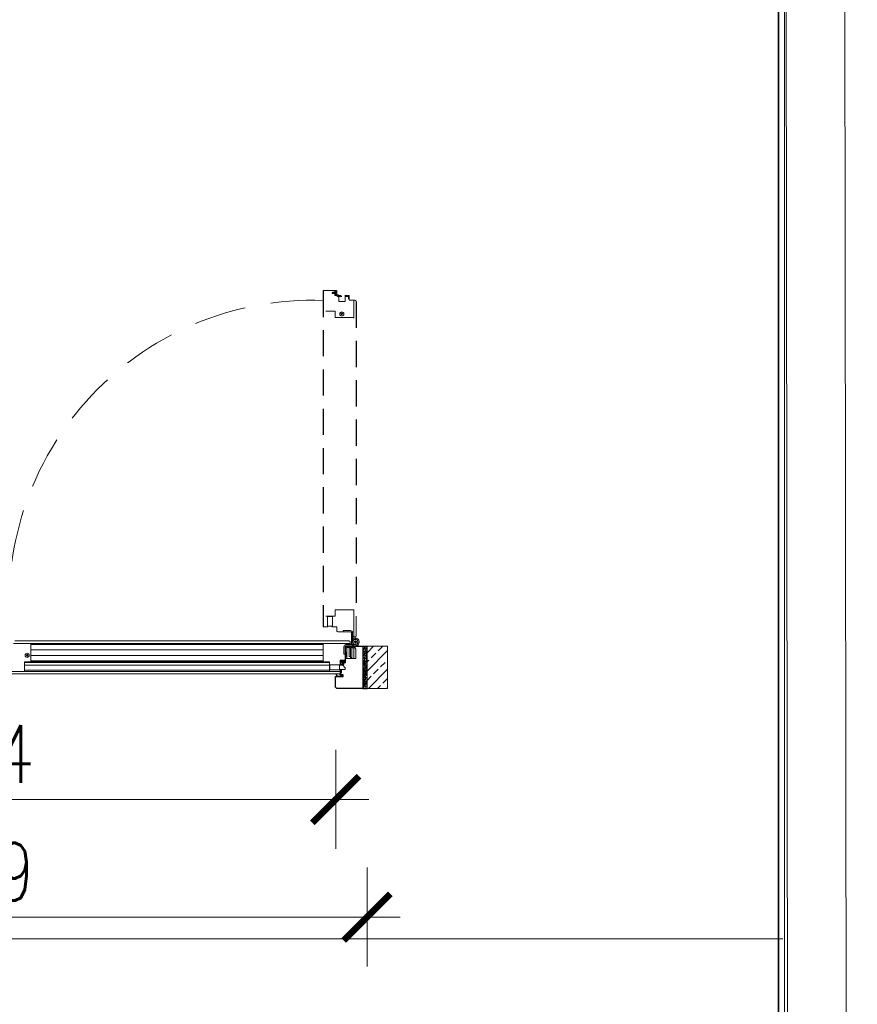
# Model space of a CAD drawing. Header units: millimetres. Extents: x 23192 to 149900, y -396339 to -79279.
# Tile 99 of 136: x 76740 to 76943, y -210633 to -210394. Entities that reach past the tile are written whole.
import ezdxf

# ---------------------------------------------------------------- set-up
doc = ezdxf.new("R2010")
doc.units = ezdxf.units.MM
for name, pattern in [('DASHDOT', [25.4, 12.7, -6.35, 0, -6.35]), ('DASHED', [19.05, 12.7, -6.35]), ('HIDDENX2', [19.05, 12.7, -6.35])]:
    doc.linetypes.add(name, pattern=pattern)
doc.layers.get('0').update_dxf_attribs({"lineweight": 0})
for name, color, linetype, lineweight in [('! Ślusarka opisy', 2, 'Continuous', 15), ('0_LEGENDA', 7, 'Continuous', 13), ('Drzwi - hatch', 8, 'Continuous', 5), ('Drzwi KRAWĘDZIE', 7, 'Continuous', 20), ('Drzwi Kreskowanie', 252, 'Continuous', 5), ('KOREkty', 190, 'Continuous', 35)]:
    doc.layers.add(name, color=color, linetype=linetype, lineweight=lineweight)
for name, color, linetype in [('Drzwi PRZER-DUŻA', 240, 'DASHED'), ('GRUBA', 4, 'Continuous'), ('GRUBA-2', 210, 'Continuous'), ('POMOCN-2', 13, 'Continuous'), ('SYMETRIA-DASHDOT', 6, 'DASHDOT')]:
    doc.layers.add(name, color=color, linetype=linetype)
doc.styles.add('SIMPLEX', font='simplex.shx', dxfattribs={"width": 0.77})
doc.dimstyles.new('OL PB 200', dxfattribs={"dimscale": 4, "dimtxt": 3.5, "dimasz": 0.2, "dimexe": 10, "dimexo": 10, "dimgap": 1, "dimtad": 1, "dimdec": 1, "dimrnd": 0.5, "dimzin": 9, "dimdsep": 46, "dimtxsty": 'SIMPLEX', "dimblk": 'thick_MSz', "dimcen": 0.1, "dimdle": 8, "dimse1": 1, "dimse2": 1, "dimclrd": 256, "dimclre": 256, "dimclrt": 3, "dimadec": 1, "dimazin": 2, "dimtfac": 1, "dimtdec": 1, "dimtix": 1, "dimtofl": 0, "dimtmove": 2, "dimatfit": 3, "dimldrblk": 'thick_MSz', "dimfxl": 10, "dimfxlon": 1, "dimtolj": 1, "dimlwd": -1, "dimlwe": -1, "dimarcsym": 0})

# ---------------------------------------------------------------- blocks, each defined once
blk = doc.blocks.new('thick_MSz')
for p, q in [((0, 15), (0, -15)), ((-10, 0), (10, 0))]:
    blk.add_line(p, q)
at = {"const_width": 2, "elevation": 2}
blk.add_lwpolyline([(-7.07, -7.07), (7.07, 7.07)], dxfattribs=at)
blk = doc.blocks.new('*D414')
at = {"layer": '0_LEGENDA', "transparency": 16777216}
blk.add_line((76643.95, -210583.07), (76816.16, -210583.07), dxfattribs=at)
at = {"layer": 'DEFPOINTS', "color": 0, "transparency": 16777216}
for p in [(76643.15, -210554.54), (76816.96, -210554.54), (76816.96, -210583.07)]:
    blk.add_point(p, dxfattribs=at)
at = {"layer": '0_LEGENDA', "transparency": 16777216, "xscale": 0.8, "yscale": 0.8, "zscale": 0.8, "rotation": 180}
blk.add_blockref('thick_MSz', (76643.15, -210583.07), dxfattribs=at)
at = {"layer": '0_LEGENDA', "transparency": 16777216, "xscale": 0.8, "yscale": 0.8, "zscale": 0.8}
blk.add_blockref('thick_MSz', (76816.96, -210583.07), dxfattribs=at)
at = {"layer": '0_LEGENDA', "color": 3, "transparency": 16777216, "insert": (76730.06, -210572.07), "char_height": 14, "attachment_point": 5, "style": 'SIMPLEX'}
blk.add_mtext('\\A1;174', dxfattribs=at)
blk = doc.blocks.new('*D415')
at = {"layer": '0_LEGENDA', "transparency": 16777216}
blk.add_line((76636.35, -210611.58), (76823.76, -210611.58), dxfattribs=at)
at = {"layer": 'DEFPOINTS', "color": 0, "transparency": 16777216}
for p in [(76635.55, -210556.15), (76824.56, -210556.15), (76824.56, -210611.58)]:
    blk.add_point(p, dxfattribs=at)
at = {"layer": '0_LEGENDA', "transparency": 16777216, "xscale": 0.8, "yscale": 0.8, "zscale": 0.8, "rotation": 180}
blk.add_blockref('thick_MSz', (76635.55, -210611.58), dxfattribs=at)
at = {"layer": '0_LEGENDA', "transparency": 16777216, "xscale": 0.8, "yscale": 0.8, "zscale": 0.8}
blk.add_blockref('thick_MSz', (76824.56, -210611.58), dxfattribs=at)
at = {"layer": '0_LEGENDA', "color": 3, "transparency": 16777216, "insert": (76730.06, -210600.58), "char_height": 14, "attachment_point": 5, "style": 'SIMPLEX'}
blk.add_mtext('\\A1;189', dxfattribs=at)

msp = doc.modelspace()

# ---------------------------------------------------------------- hatches: boundary and pattern name
at = {"layer": 'Drzwi - hatch'}
h = msp.add_hatch(dxfattribs=at)
h.set_pattern_fill('AR-CONC', color=256, scale=0.003, angle=180)
h.set_pattern_definition([(230, (75554.92957, -206270.4583), (-0.546554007, 0.047817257), [0.05715, -0.62865]), (175, (75554.92957, -206270.4583), (0.105730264, -0.573170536), [0.04572, -0.50292175]), (280.451445, (75554.884, -206270.45433), (-0.44082374, -0.525353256), [0.048570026, -0.534270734]), (226.1842, (75554.9296, -206270.6107), (-0.81323712, 0.12612698), [0.085725, -0.942975]), (276.635558, (75554.8618, -206270.6002), (-0.7122124, -0.74227837), [0.07285507, -0.80140682]), (171.184151, (75554.9296, -206270.6107), (-0.7122124, -0.74227837), [0.0685799, -0.7543792]), (201, (75554.85337, -206270.5726), (-0.454843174, 0.306795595), [0.05715, -0.62865]), (146, (75554.85337, -206270.5726), (-0.185406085, -0.5525639), [0.04572, -0.50292]), (251.451445, (75554.81547, -206270.54705), (-0.64024926, -0.245768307), [0.048570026, -0.53426981]), (217.5, (75554.92957, -206270.45832), (-0.00926581, -0.253665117), [0, -0.496824, 0, -0.51054, 0, -0.504825]), (187.5, (75554.92957, -206270.45832), (-0.200458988, -0.300541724), [0, -0.291084, 0, -0.485394, 0, -0.192405]), (147.5, (75555.0995, -206270.45832), (-0.4067717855, 0.017186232), [0, -0.1905, 0, -0.59436, 0, -0.78867]), (137.5, (75555.1757, -206270.4583), (-0.444387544, -0.076279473), [0, -0.24765, 0, -0.394716, 0, -0.56007])])
h.paths.add_polyline_path([(76824.558, -210555.948), (76823.558, -210555.948), (76823.558, -210545.948), (76824.558, -210545.948)])
h = msp.add_hatch(dxfattribs=at)
h.set_pattern_fill('ANSI33', color=256, scale=0.5, angle=180)
h.set_pattern_definition([(225, (76558.977, -206529.4965), (2.245064, -2.245064), []), (225, (76556.732, -206529.4965), (2.245064, -2.245064), [1.5875, -0.79375])])
h.paths.add_polyline_path([(76829.558, -210556.148), (76829.558, -210545.948), (76824.558, -210545.948), (76824.558, -210556.148)])
at = {"layer": 'Drzwi Kreskowanie'}
h = msp.add_hatch(dxfattribs=at)
h.set_pattern_fill('ANSI37', color=256, scale=0.05, angle=450, style=0)
h.set_pattern_definition([(225, (76134.15806, -204547.8856), (-0.1122532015, 0.1122532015), []), (135, (76134.15806, -204547.8856), (0.1122532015, 0.1122532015), [])])
h.paths.add_polyline_path([(76819.408, -210548.448), (76819.608, -210548.448), (76819.608, -210547.448), (76819.408, -210547.448)])
h = msp.add_hatch(dxfattribs=at)
h.set_pattern_fill('ANSI37', color=256, scale=0.05, angle=450, style=0)
h.set_pattern_definition([(135, (74713.44193, -206530.42831), (-0.1122532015, -0.1122532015), []), (225, (74713.44193, -206530.42831), (0.1122532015, -0.1122532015), [])])
h.paths.add_polyline_path([(76818.213, -210552.348), (76818.413, -210552.348), (76818.413, -210551.548), (76818.363, -210551.548), (76818.363, -210551.848), (76818.213, -210551.848)])

# ---------------------------------------------------------------- linework, layer by layer
at = {"layer": '! Ślusarka opisy', "linetype": 'HIDDENX2'}
msp.add_arc((76811.253, -210535.515), 73.434, 87.88935, 188.60811, dxfattribs=at)
for p, q in [((76814.058, -210459.698), (76816.658, -210459.698)), ((76816.758, -210460.898), (76816.758, -210459.698)), ((76816.758, -210460.898), (76818.277, -210460.898)), ((76819.212, -210460.898), (76820.258, -210460.898)), ((76820.258, -210462.098), (76820.258, -210461.098)), ((76820.258, -210461.748), (76820.258, -210462.098)), ((76820.258, -210462.098), (76821.638, -210462.098)), ((76820.258, -210462.098), (76821.638, -210462.098)), ((76821.358, -210462.098), (76821.358, -210466.448)), ((76739.228, -210544.648), (76815.458, -210544.648)), ((76738.908, -210545.248), (76743.258, -210545.248)), ((76820.458, -210545.248), (76738.908, -210545.248)), ((76736.508, -210552.048), (76818.058, -210552.048)), ((76736.608, -210552.648), (76817.958, -210552.648))]:
    msp.add_line(p, q)
at = {"ltscale": 0.2}
for p, q in [((76743.058, -210549.448), (76813.958, -210549.448)), ((76743.058, -210549.748), (76814.458, -210549.748))]:
    msp.add_line(p, q, dxfattribs=at)
for points in [[(76821.358, -210464.748), (76821.358, -210464.748), (76821.358, -210466.248), (76816.858, -210466.248), (76816.858, -210464.748), (76814.558, -210464.748)], [(76821.358, -210543.648), (76821.358, -210537.148), (76816.858, -210537.148), (76816.858, -210538.648), (76814.558, -210538.648)], [(76741.558, -210545.248), (76741.558, -210545.248), (76743.058, -210545.248), (76743.058, -210549.748), (76741.558, -210549.748), (76741.558, -210552.048)], [(76820.458, -210545.248), (76813.958, -210545.248), (76813.958, -210549.748), (76815.458, -210549.748), (76815.458, -210552.048)]]:
    msp.add_lwpolyline(points)
for points in [[(76821.058, -210543.648), (76821.638, -210543.648, 0.4142136), (76821.958, -210543.328), (76821.958, -210538.648)], [(76813.958, -210541.148, 0.4142136), (76814.058, -210541.248), (76815.058, -210541.248)], [(76816.058, -210541.248), (76817.258, -210541.248), (76817.258, -210542.128, 0.4142136), (76817.578, -210542.448), (76818.758, -210542.448)], [(76820.458, -210545.548), (76820.458, -210544.968, 0.4142136), (76820.138, -210544.648), (76815.458, -210544.648)], [(76818.058, -210550.548), (76818.058, -210549.348), (76818.938, -210549.348, 0.4142136), (76819.258, -210549.028), (76819.258, -210547.848)], [(76817.958, -210552.648, 0.4142136), (76818.058, -210552.548), (76818.058, -210551.548)]]:
    msp.add_lwpolyline(points, format="xyb")
msp.add_lwpolyline([(76741.558, -210549.898), (76815.458, -210549.898)], dxfattribs=at)
for centre in [(76818.458, -210465.398), (76742.208, -210548.148)]:
    msp.add_circle(centre, 0.5)
for centre, radius, start, end in [((76814.058, -210459.798), 0.1, 90, 179.99979), ((76821.638, -210462.418), 0.32, 0, 90)]:
    msp.add_arc(centre, radius, start, end)
at = {"layer": '0_LEGENDA', "linetype": 'ByBlock', "ltscale": 5}
for p, q in [((76929.147, -212469.693), (76925.746, -210155.453)), ((76943.365, -212469.693), (76939.964, -210155.453)), ((76925.729, -211342.702), (76925.729, -210170.404)), ((67487.721, -210616.853), (76925.314, -210616.848))]:
    msp.add_line(p, q, dxfattribs=at)
at = {"layer": 'Drzwi KRAWĘDZIE'}
for p, q in [((76816.147, -210460.328), (76816.147, -210460.261)), ((76816.218, -210460.142), (76816.149, -210460.255)), ((76816.149, -210460.334), (76816.23, -210460.454)), ((76816.321, -210460.137), (76816.227, -210460.137)), ((76816.343, -210460.458), (76816.239, -210460.458)), ((76816.269, -210460.208), (76816.329, -210460.155)), ((76816.426, -210460.199), (76816.269, -210460.208)), ((76816.348, -210460.442), (76816.269, -210460.365)), ((76816.269, -210460.365), (76816.418, -210460.371)), ((76816.418, -210460.371), (76816.488, -210460.455)), ((76816.492, -210460.141), (76816.426, -210460.199)), ((76816.582, -210460.459), (76816.496, -210460.459)), ((76816.559, -210460.138), (76816.499, -210460.138)), ((76816.519, -210460.216), (76816.567, -210460.156)), ((76816.758, -210460.216), (76816.519, -210460.216)), ((76816.589, -210460.44), (76816.519, -210460.373)), ((76816.519, -210460.373), (76816.758, -210460.373)), ((76816.758, -210460.216), (76816.758, -210459.753)), ((76816.758, -210460.768), (76816.758, -210460.373)), ((76816.758, -210460.459), (76816.758, -210460.768)), ((76816.797, -210460.811), (76817.638, -210460.899)), ((76816.857, -210459.698), (76816.812, -210459.698)), ((76816.857, -210460.7), (76816.857, -210459.81)), ((76816.94, -210459.895), (76816.876, -210459.804)), ((76816.876, -210460.722), (76817.092, -210460.744)), ((76816.968, -210459.838), (76816.904, -210459.726)), ((76817.011, -210460.491), (76817.011, -210460.498)), ((76817.014, -210460.482), (76817.108, -210460.319)), ((76817.109, -210460.603), (76817.016, -210460.511)), ((76817.191, -210459.704), (76817.041, -210459.851)), ((76817.079, -210460.469), (76817.095, -210460.432)), ((76817.188, -210459.799), (76817.082, -210459.901)), ((76817.167, -210460.582), (76817.086, -210460.501)), ((76817.095, -210460.432), (76817.137, -210460.344)), ((76817.115, -210460.723), (76817.116, -210460.618)), ((76817.117, -210460.29), (76817.117, -210460.089)), ((76817.135, -210460.071), (76817.16, -210460.071)), ((76817.137, -210460.344), (76817.159, -210460.306)), ((76817.165, -210460.285), (76817.165, -210460.135)), ((76817.167, -210460.582), (76817.167, -210460.693)), ((76817.181, -210460.129), (76817.181, -210460.129)), ((76817.188, -210460.053), (76817.188, -210459.799)), ((76817.188, -210460.135), (76817.188, -210460.385)), ((76817.649, -210460.799), (76817.197, -210460.729)), ((76817.229, -210459.695), (76817.212, -210459.695)), ((76817.223, -210460.42), (76817.223, -210460.42)), ((76817.258, -210460.385), (76817.258, -210459.724)), ((76817.258, -210460.385), (76817.258, -210459.724)), ((76817.358, -210460.894), (76817.358, -210461.194)), ((76818.486, -210461.194), (76817.358, -210461.194)), ((76817.358, -210461.194), (76818.423, -210461.194)), ((76817.686, -210460.842), (76817.686, -210460.855)), ((76817.758, -210461.194), (76817.758, -210462.394)), ((76817.858, -210460.898), (76817.858, -210461.194)), ((76820.078, -210461.194), (76819.212, -210461.194)), ((76819.257, -210461.194), (76819.257, -210462.394)), ((76819.257, -210462.394), (76817.758, -210462.394)), ((76814.948, -210538.748), (76816.168, -210538.748)), ((76818.758, -210542.148), (76818.758, -210542.448)), ((76818.758, -210542.148), (76820.558, -210542.148)), ((76818.758, -210542.448), (76820.558, -210542.448)), ((76820.758, -210544.898), (76820.758, -210542.648)), ((76820.758, -210544.898), (76820.758, -210545.548)), ((76821.058, -210544.898), (76821.058, -210542.648)), ((76821.708, -210543.948), (76821.058, -210543.948)), ((76821.144, -210544.248), (76821.058, -210544.248)), ((76821.108, -210544.162), (76821.23, -210544.458)), ((76821.458, -210544.848), (76821.621, -210544.848)), ((76821.458, -210544.948), (76821.458, -210544.848)), ((76821.458, -210544.848), (76821.621, -210544.848)), ((76821.458, -210544.948), (76821.458, -210544.848)), ((76821.658, -210544.812), (76821.658, -210544.648)), ((76821.658, -210544.648), (76821.758, -210544.648)), ((76821.658, -210544.648), (76821.758, -210544.648)), ((76821.658, -210544.812), (76821.658, -210544.648)), ((76821.758, -210544.648), (76821.758, -210544.812)), ((76821.758, -210544.648), (76821.758, -210544.812)), ((76821.794, -210544.848), (76821.958, -210544.848)), ((76821.794, -210544.848), (76821.958, -210544.848)), ((76821.958, -210544.848), (76821.958, -210544.948)), ((76821.958, -210544.848), (76821.958, -210544.948)), ((76743.058, -210545.548), (76813.958, -210545.548)), ((76743.058, -210546.848), (76813.958, -210546.848)), ((76818.958, -210547.848), (76818.958, -210546.048)), ((76819.258, -210547.848), (76819.258, -210546.048)), ((76821.708, -210545.548), (76819.458, -210545.548)), ((76821.708, -210545.848), (76819.458, -210545.848)), ((76819.658, -210548.948), (76819.658, -210546.445)), ((76821.658, -210546.248), (76819.855, -210546.248)), ((76820.258, -210546.325), (76820.558, -210546.325)), ((76820.258, -210546.325), (76820.258, -210548.404)), ((76820.558, -210546.248), (76820.558, -210548.648)), ((76820.858, -210546.248), (76820.858, -210548.648)), ((76820.858, -210546.325), (76820.858, -210548.948)), ((76820.858, -210546.325), (76821.358, -210546.325)), ((76820.971, -210545.498), (76821.267, -210545.376)), ((76821.058, -210545.463), (76821.058, -210545.548)), ((76821.358, -210546.325), (76821.358, -210548.948)), ((76821.621, -210544.948), (76821.458, -210544.948)), ((76821.621, -210544.948), (76821.458, -210544.948)), ((76821.658, -210545.148), (76821.658, -210544.985)), ((76821.658, -210545.148), (76821.658, -210544.985)), ((76821.758, -210545.148), (76821.658, -210545.148)), ((76821.758, -210545.148), (76821.658, -210545.148)), ((76821.658, -210545.948), (76821.658, -210546.548)), ((76821.658, -210546.548), (76821.808, -210546.548)), ((76821.758, -210544.985), (76821.758, -210545.148)), ((76821.758, -210544.985), (76821.758, -210545.148)), ((76821.958, -210544.948), (76821.794, -210544.948)), ((76821.958, -210544.948), (76821.794, -210544.948)), ((76821.808, -210546.548), (76821.808, -210548.948)), ((76743.058, -210548.148), (76813.958, -210548.148)), ((76818.159, -210549.377), (76818.159, -210549.394)), ((76818.168, -210549.415), (76818.315, -210549.565)), ((76818.849, -210549.348), (76818.188, -210549.348)), ((76818.302, -210549.638), (76818.19, -210549.702)), ((76818.263, -210549.419), (76818.365, -210549.525)), ((76818.517, -210549.419), (76818.263, -210549.419)), ((76818.359, -210549.666), (76818.268, -210549.73)), ((76818.535, -210549.471), (76818.535, -210549.447)), ((76818.754, -210549.489), (76818.553, -210549.489)), ((76818.593, -210549.425), (76818.593, -210549.425)), ((76818.599, -210549.419), (76818.849, -210549.419)), ((76818.749, -210549.441), (76818.599, -210549.441)), ((76818.808, -210549.469), (76818.77, -210549.447)), ((76818.946, -210549.593), (76818.784, -210549.499)), ((76818.896, -210549.511), (76818.808, -210549.469)), ((76818.884, -210549.384), (76818.884, -210549.384)), ((76818.933, -210549.527), (76818.896, -210549.511)), ((76818.955, -210549.595), (76818.962, -210549.595)), ((76818.958, -210547.848), (76819.258, -210547.848)), ((76819.046, -210549.44), (76818.965, -210549.521)), ((76819.067, -210549.498), (76818.975, -210549.59)), ((76819.046, -210549.44), (76819.157, -210549.44)), ((76819.187, -210549.491), (76819.083, -210549.49)), ((76819.186, -210549.73), (76819.208, -210549.515)), ((76819.263, -210548.957), (76819.193, -210549.409)), ((76819.275, -210549.81), (76819.363, -210548.969)), ((76819.306, -210548.921), (76819.319, -210548.921)), ((76821.808, -210548.948), (76819.358, -210548.948)), ((76820.258, -210548.404), (76820.558, -210548.404)), ((76820.558, -210548.648), (76820.858, -210548.648)), ((76820.858, -210548.948), (76821.358, -210548.948)), ((76815.458, -210550.498), (76741.558, -210550.498)), ((76815.458, -210551.748), (76741.558, -210551.748)), ((76815.558, -210551.658), (76815.558, -210550.438)), ((76818.162, -210549.749), (76818.162, -210549.794)), ((76818.163, -210550.548), (76818.163, -210550.248)), ((76818.163, -210550.248), (76818.363, -210550.248)), ((76818.163, -210550.448), (76818.363, -210550.448)), ((76818.163, -210551.548), (76818.163, -210551.848)), ((76818.163, -210551.648), (76818.363, -210551.648)), ((76818.163, -210551.848), (76818.363, -210551.848)), ((76818.68, -210549.848), (76818.217, -210549.848)), ((76819.164, -210549.75), (76818.274, -210549.75)), ((76818.363, -210550.548), (76818.363, -210550.248)), ((76818.363, -210551.548), (76818.363, -210551.848)), ((76818.601, -210550.285), (76818.601, -210550.379)), ((76818.602, -210550.048), (76818.602, -210550.107)), ((76818.605, -210550.114), (76818.663, -210550.18)), ((76818.606, -210550.388), (76818.719, -210550.458)), ((76818.672, -210550.337), (76818.619, -210550.277)), ((76818.68, -210550.087), (76818.62, -210550.04)), ((76818.663, -210550.18), (76818.672, -210550.337)), ((76818.68, -210549.848), (76818.68, -210550.087)), ((76818.792, -210550.459), (76818.725, -210550.459)), ((76818.798, -210550.457), (76818.918, -210550.376)), ((76818.829, -210550.337), (76818.835, -210550.189)), ((76818.906, -210550.258), (76818.829, -210550.337)), ((76818.835, -210550.189), (76818.919, -210550.119)), ((76818.837, -210550.087), (76818.837, -210549.848)), ((76819.232, -210549.848), (76818.837, -210549.848)), ((76818.904, -210550.017), (76818.837, -210550.087)), ((76818.922, -210550.264), (76818.922, -210550.367)), ((76818.923, -210549.848), (76819.232, -210549.848)), ((76818.923, -210550.024), (76818.923, -210550.111)), ((76817.058, -210552.839), (76817.058, -210552.648)), ((76817.241, -210553.016), (76817.058, -210552.839)), ((76817.058, -210553.248), (76817.241, -210553.016)), ((76818.758, -210553.248), (76817.058, -210553.248)), ((76817.073, -210552.648), (76817.103, -210552.78)), ((76817.309, -210553.01), (76817.113, -210552.833)), ((76817.161, -210553.198), (76817.309, -210553.01)), ((76817.533, -210553.198), (76817.161, -210553.198)), ((76817.533, -210553.198), (76817.161, -210553.198)), ((76818.319, -210553.059), (76817.533, -210553.198)), ((76818.319, -210553.059), (76817.533, -210553.198)), ((76818.371, -210553.1), (76817.818, -210553.198)), ((76818.371, -210553.1), (76817.818, -210553.198)), ((76818.362, -210553.198), (76817.818, -210553.198)), ((76818.362, -210553.198), (76817.818, -210553.198)), ((76818.186, -210552.898), (76818.126, -210552.887)), ((76818.319, -210553.059), (76818.186, -210552.898)), ((76818.375, -210553.048), (76818.209, -210552.848)), ((76818.371, -210553.1), (76818.362, -210553.198)), ((76818.371, -210553.1), (76818.362, -210553.198)), ((76818.393, -210552.848), (76818.375, -210553.048)), ((76818.443, -210552.853), (76818.412, -210553.198)), ((76818.708, -210553.198), (76818.412, -210553.198)), ((76818.708, -210553.198), (76818.412, -210553.198)), ((76818.708, -210552.848), (76818.708, -210553.198))]:
    msp.add_line(p, q, dxfattribs=at)
for points in [[(76819.808, -210460.898), (76820.258, -210460.898), (76820.258, -210461.748), (76820.078, -210461.748), (76820.078, -210461.194)], [(76819.658, -210548.948), (76819.358, -210548.948), (76819.358, -210545.948), (76821.658, -210545.948), (76821.658, -210546.248)], [(76818.213, -210551.848), (76818.213, -210552.348), (76818.413, -210552.348), (76818.413, -210551.548)]]:
    msp.add_lwpolyline(points, dxfattribs=at)
for points in [[(76816.168, -210538.748), (76816.168, -210541.048), (76814.948, -210541.048), (76814.948, -210538.748), (76815.048, -210538.648), (76816.068, -210538.648)], [(76829.558, -210545.948), (76824.558, -210545.948), (76824.558, -210556.148), (76829.558, -210556.148)], [(76819.608, -210547.448), (76819.408, -210547.448), (76819.408, -210548.448), (76819.608, -210548.448)], [(76815.558, -210550.438), (76817.858, -210550.438), (76817.858, -210551.658), (76815.558, -210551.658), (76815.458, -210551.558), (76815.458, -210550.538)], [(76817.858, -210550.548), (76818.658, -210550.548), (76819.258, -210551.148), (76819.258, -210551.548), (76817.858, -210551.548)]]:
    msp.add_lwpolyline(points, close=True, dxfattribs=at)
msp.add_circle((76821.708, -210544.898), 0.6, dxfattribs=at)
msp.add_circle((76821.708, -210544.898), 0.6, dxfattribs=at)
for centre, radius, start, end in [((76816.158, -210460.261), 0.0108, 147.83568, 180), ((76816.158, -210460.328), 0.0108, 180, 214.10849), ((76816.227, -210460.148), 0.0108, 90, 147.83568), ((76816.239, -210460.447), 0.0108, 214.10849, 270), ((76816.321, -210460.148), 0.0108, 317.87426, 90), ((76816.339, -210460.448), 0.0112, 289.68235, 32.81299), ((76816.496, -210460.448), 0.0108, 221.62168, 270), ((76816.499, -210460.149), 0.0108, 90, 131.09359), ((76816.559, -210460.149), 0.0108, 317.3652, 90), ((76816.582, -210460.448), 0.0108, 270, 47.40765), ((76816.812, -210459.753), 0.0542, 90, 180), ((76816.801, -210460.768), 0.0434, 180, 264.06012), ((76816.857, -210459.753), 0.0542, 29.50127, 90), ((76816.868, -210459.81), 0.0108, 35.17592, 180), ((76816.878, -210460.7), 0.0217, 180, 264.06012), ((76817.013, -210459.85), 0.0858, 211.7271, 322.76557), ((76817.01, -210459.812), 0.0496, 211.7271, 322.76557), ((76817.029, -210460.491), 0.0181, 149.91702, 180), ((76817.029, -210460.498), 0.0181, 180, 224.98805), ((76817.106, -210460.48), 0.0289, 157.1749, 224.98805), ((76817.094, -210460.723), 0.0217, 264.06012, 359.80544), ((76817.087, -210460.622), 0.0294, 7.56548, 48.0692), ((76817.046, -210460.283), 0.0716, 329.187, 353.94587), ((76817.135, -210460.089), 0.0181, 90, 180), ((76817.122, -210460.285), 0.0434, 329.91702, 0), ((76817.161, -210460.042), 0.029, 267.58601, 337.95898), ((76817.18, -210460.151), 0.0216, 87.29636, 134.37699), ((76817.203, -210460.693), 0.0361, 180, 261.18957), ((76817.181, -210460.135), 0.00614, 0, 90), ((76817.223, -210460.385), 0.0351, 180, 270), ((76817.212, -210459.724), 0.0289, 90, 136.05357), ((76817.223, -210460.385), 0.0351, 270, 0), ((76817.642, -210460.855), 0.0434, 264.06012, 0), ((76817.642, -210460.842), 0.0434, 0, 81.18957), ((76820.558, -210542.648), 0.5, 0, 90), ((76820.558, -210542.648), 0.2, 0, 90), ((76821.708, -210544.898), 0.95, 180, 129.15831), ((76821.708, -210544.898), 0.95, 180, 129.15831), ((76821.708, -210544.898), 0.95, 270, 219.15831), ((76821.708, -210544.898), 0.95, 270, 219.15831), ((76821.708, -210544.898), 0.65, 180, 137.29129), ((76821.708, -210544.898), 0.65, 270, 227.29129), ((76821.708, -210544.898), 0.1, 120, 150), ((76821.708, -210544.898), 0.1, 120, 150), ((76821.708, -210544.898), 0.1, 30, 60), ((76821.708, -210544.898), 0.1, 30, 60), ((76819.458, -210546.048), 0.5, 90, 180), ((76819.458, -210546.048), 0.2, 90, 180), ((76819.73, -210546.321), 0.144, 30.24838, 239.75162), ((76821.708, -210544.898), 0.1, 210, 240), ((76821.708, -210544.898), 0.1, 210, 240), ((76821.708, -210544.898), 0.1, 300, 330), ((76821.708, -210544.898), 0.1, 300, 330), ((76818.188, -210549.377), 0.0289, 90, 180), ((76818.188, -210549.394), 0.0289, 180, 226.05357), ((76818.217, -210549.749), 0.0542, 119.50127, 180), ((76818.276, -210549.596), 0.0496, 301.7271, 52.76557), ((76818.314, -210549.593), 0.0858, 301.7271, 52.76557), ((76818.506, -210549.445), 0.029, 357.58601, 67.95898), ((76818.553, -210549.471), 0.0181, 180, 270), ((76818.599, -210549.425), 0.00614, 90, 180), ((76818.615, -210549.426), 0.0216, 177.29636, 224.37699), ((76818.749, -210549.484), 0.0434, 59.91702, 90), ((76818.747, -210549.56), 0.0716, 59.187, 83.94587), ((76818.849, -210549.384), 0.0351, 0, 90), ((76818.849, -210549.384), 0.0351, 270, 0), ((76818.944, -210549.5), 0.0289, 247.1749, 314.98805), ((76818.955, -210549.577), 0.0181, 239.91702, 270), ((76818.962, -210549.577), 0.0181, 270, 314.98805), ((76819.086, -210549.52), 0.0294, 97.56548, 138.0692), ((76819.157, -210549.403), 0.0361, 270, 351.18957), ((76819.187, -210549.512), 0.0217, 354.06012, 89.80544), ((76819.306, -210548.964), 0.0434, 90, 171.18957), ((76819.319, -210548.964), 0.0434, 354.06012, 90), ((76818.217, -210549.794), 0.0542, 180, 270), ((76818.274, -210549.739), 0.0108, 125.17592, 270), ((76818.612, -210550.285), 0.0108, 47.87426, 180), ((76818.612, -210550.379), 0.0108, 180, 237.83568), ((76818.613, -210550.048), 0.0108, 47.3652, 180), ((76818.613, -210550.107), 0.0108, 180, 221.09359), ((76818.725, -210550.448), 0.0108, 237.83568, 270), ((76818.792, -210550.448), 0.0108, 270, 304.10849), ((76818.912, -210550.024), 0.0108, 0, 137.40765), ((76818.912, -210550.268), 0.0112, 19.68235, 122.81299), ((76818.911, -210550.367), 0.0108, 304.10849, 0), ((76818.912, -210550.111), 0.0108, 311.62168, 0), ((76819.164, -210549.728), 0.0217, 270, 354.06012), ((76819.232, -210549.805), 0.0434, 270, 354.06012), ((76817.563, -210553.433), 0.8, 101.00323, 125.15115), ((76817.59, -210553.41), 0.749, 44.28419, 129.57461), ((76817.652, -210553.377), 0.732, 46.28614, 84.99461)]:
    msp.add_arc(centre, radius, start, end, dxfattribs=at)
at = {"layer": 'Drzwi PRZER-DUŻA', "ltscale": 0.5}
for p, q in [((76813.958, -210459.798), (76813.958, -210541.148)), ((76821.958, -210462.418), (76821.958, -210538.648))]:
    msp.add_line(p, q, dxfattribs=at)
at = {"layer": 'GRUBA'}
msp.add_lwpolyline([(76818.163, -210550.548), (76818.163, -210549.848), (76819.358, -210549.848), (76819.358, -210548.447), (76819.358, -210548.447), (76819.358, -210548.448), (76819.608, -210548.448), (76819.608, -210547.448), (76819.358, -210547.448), (76819.358, -210546.448), (76819.358, -210546.448), (76819.358, -210545.948), (76823.558, -210545.948), (76823.558, -210556.148), (76817.278, -210556.148, -0.4142136), (76816.958, -210555.828), (76816.958, -210553.248), (76818.758, -210553.248), (76818.758, -210552.848), (76818.163, -210552.848), (76818.163, -210552.348), (76818.413, -210552.348), (76818.413, -210551.548)], format="xyb", dxfattribs=at)
at = {"layer": 'GRUBA-2'}
for p, q in [((76818.72, -210465.398), (76818.181, -210465.398)), ((76818.458, -210465.638), (76818.458, -210465.158)), ((76742.448, -210548.148), (76741.968, -210548.148)), ((76742.208, -210547.886), (76742.208, -210548.425))]:
    msp.add_line(p, q, dxfattribs=at)
at = {"layer": 'KOREkty'}
msp.add_lwpolyline([(76562.024, -210248.814), (76924.236, -210248.814), (76924.236, -211706.749), (76562.024, -211706.749)], close=True, dxfattribs=at)
at = {"layer": 'POMOCN-2'}
for p, q in [((76823.558, -210545.948), (76824.558, -210545.948)), ((76823.558, -210556.148), (76824.558, -210556.148))]:
    msp.add_line(p, q, dxfattribs=at)
at = {"layer": 'SYMETRIA-DASHDOT'}
for p, q in [((76822.051, -210544.898), (76821.365, -210544.898)), ((76821.365, -210544.898), (76822.051, -210544.898)), ((76821.708, -210544.556), (76821.708, -210545.241)), ((76821.708, -210544.556), (76821.708, -210545.241))]:
    msp.add_line(p, q, dxfattribs=at)

# ---------------------------------------------------------------- dimensions: what is measured, and where the dimension line sits
at = {"layer": '0_LEGENDA', "color": 7}
for base, p1, p2, picture, middle in [((76824.558, -210611.582), (76635.553, -210556.148), (76824.558, -210556.148), '*D415', (76730.055, -210600.582)), ((76816.958, -210583.068), (76643.153, -210554.538), (76816.958, -210554.538), '*D414', (76730.055, -210572.068))]:
    dim = msp.add_linear_dim(base=base, p1=p1, p2=p2, dimstyle='OL PB 200', dxfattribs=at)
    dim.commit()
    dim.dimension.update_dxf_attribs({"geometry": picture, "text_midpoint": middle})

doc.saveas('drawing.dxf')
